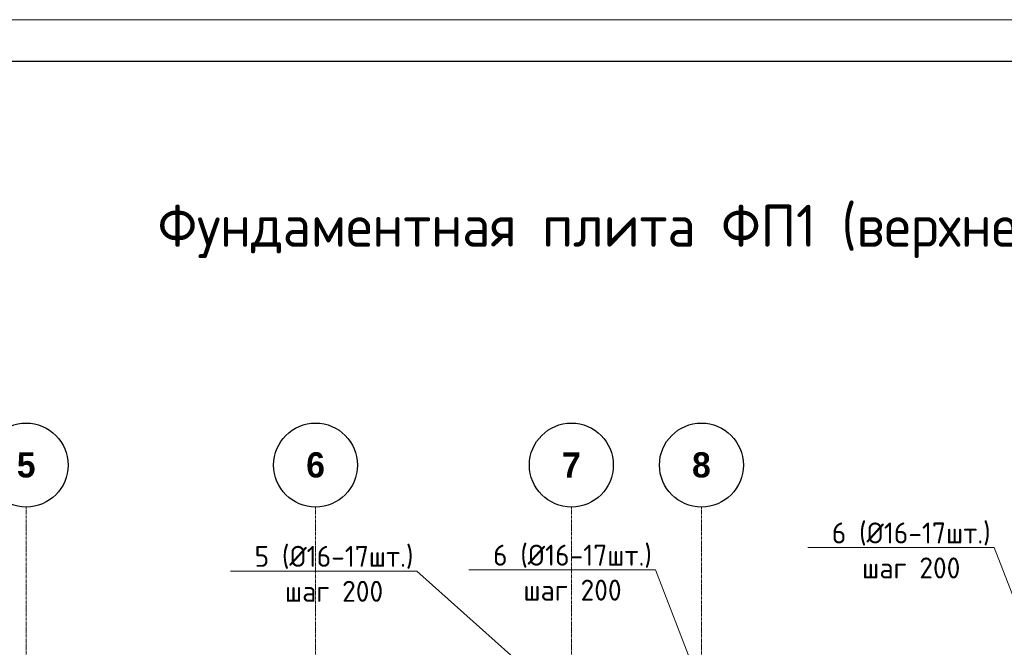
# Model space of a CAD drawing. Header units: millimetres. Extents: x -56135 to 1694203, y -446411 to -23139.
# Tile 166 of 256: x 778255 to 789993, y -105744 to -98264. Entities that reach past the tile are written whole.
import ezdxf
from ezdxf import colors
from ezdxf.entities.mleader import LeaderData, LeaderLine
from ezdxf.math import Vec2, Vec3

# ---------------------------------------------------------------- set-up
doc = ezdxf.new("R2010")
doc.units = ezdxf.units.MM
doc.linetypes.add('______5', pattern=[1100, 800, -100, 100, -100])
doc.linetypes.add('осевая', pattern=[50.8, 31.75, -6.35, 6.35, -6.35])
for name, color, linetype, lineweight in [('Оси', 40, '______5', 18), ('подоснова', 151, 'Continuous', 5), ('РАЗМЕРЫ', 1, 'Continuous', 9), ('ТОНКИЕ', 7, 'Continuous', 9), ('Узлы', 7, 'Continuous', 0)]:
    doc.layers.add(name, color=color, linetype=linetype, lineweight=lineweight)
doc.layers.add('ТОЛСТЫЕ_ОСНОВНЫЕ', color=6, linetype='Continuous')
doc.styles.add('Century Gothic', font='GOTHIC.TTF')
doc.styles.add('GOST-2.304_Type-B', font='GOST_Common.ttf')

# ---------------------------------------------------------------- blocks, each defined once
blk = doc.blocks.new('NSY101')
at = {"color": 0, "linetype": 'ByBlock', "lineweight": -2}
blk.add_circle((0, 0), 50, dxfattribs=at)
blk = doc.blocks.new('оси 2.2-2.3')
at = {"layer": 'Оси', "color": 16, "linetype": 'осевая', "lineweight": 0, "transparency": 33554687}
for p, q in [((487804.9, -104267.9), (487804.9, -134893.5)), ((491254.9, -104267.9), (491254.9, -134893.5)), ((494304.9, -104267.9), (494304.9, -134893.5)), ((495854.9, -104267.9), (495854.9, -134893.5))]:
    blk.add_line(p, q, dxfattribs=at)
at = {"layer": 'Оси', "color": 16, "linetype": 'Continuous', "lineweight": 25, "transparency": 33554687, "xscale": 9.999999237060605, "yscale": 9.999999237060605, "zscale": 9.999999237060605}
for p in [(487804.4, -103767.9), (491254.4, -103767.9), (494304.4, -103767.9), (495854.4, -103767.9)]:
    blk.add_blockref('NSY101', p, dxfattribs=at)
at = {"layer": 'Оси', "color": 16, "linetype": 'Continuous', "lineweight": 25, "transparency": 33554687, "char_height": 300, "width": 385, "attachment_point": 5, "style": 'Century Gothic'}
for s, insert in [('\\A1;{\\fCentury Gothic|i0|b1;\\H300.000000;\\W1.000000;\\C16;5}\\P', (487804.4, -103767.9)), ('\\A1;{\\fCentury Gothic|i0|b1;\\H300.000000;\\W1.000000;\\C16;6}\\P', (491254.4, -103767.9)), ('\\A1;{\\fCentury Gothic|i0|b1;\\H300.000000;\\W1.000000;\\C16;7}\\P', (494304.4, -103767.9)), ('\\A1;{\\fCentury Gothic|i0|b1;\\H300.000000;\\W1.000000;\\C16;8}\\P', (495854.4, -103767.9))]:
    blk.add_mtext(s, dxfattribs=dict(at, insert=insert))
blk = doc.blocks.new('*U43')
at = {"layer": 'ТОЛСТЫЕ_ОСНОВНЫЕ', "color": 6}
blk.add_lwpolyline([(20, 5), (886, 5), (886, 415), (20, 415)], close=True, dxfattribs=at)
at = {"layer": 'ТОНКИЕ'}
blk.add_lwpolyline([(0, 0), (891, 0), (891, 420), (0, 420)], close=True, dxfattribs=at)
blk = doc.blocks.new('_None')

msp = doc.modelspace()

# ---------------------------------------------------------------- block references
at = {"xscale": 100, "yscale": 100, "zscale": 100}
msp.add_blockref('*U43', (753807.9, -140263.7), dxfattribs=at)
at = {"layer": 'РАЗМЕРЫ', "color": 1}
msp.add_blockref('оси 2.2-2.3', (290527.8, 196.2), dxfattribs=at)

# ---------------------------------------------------------------- texts
at = {"layer": 'Узлы', "color": 80, "linetype": 'Continuous', "lineweight": 0, "style": 'GOST-2.304_Type-B'}
msp.add_text('Фундаментная плита ФП1 (верхнее армирование по Х)', height=500, dxfattribs=at).set_placement((779900.1, -100969.5))

# ---------------------------------------------------------------- leaders
at = {"layer": 'подоснова', "color": 2, "ltscale": 0.3}
ml = msp.add_multileader_mtext('Standard', dxfattribs=at)
ml.set_content('6 (%%C16-17шт.)\\Pшаг 200', color=2, style='GOST-2.304_Type-B')
ml.set_leader_properties(color=256, linetype='ByLayer', lineweight=15)
ml.set_arrow_properties(name='NONE')
ml.build(insert=Vec2(0, 0))
ml.multileader.update_dxf_attribs({"text_left_attachment_type": 6, "text_right_attachment_type": 6, "dogleg_length": 0.1, "arrow_head_size": 18})
ctx = ml.context
ctx.base_point, ctx.char_height, ctx.arrow_head_size, ctx.landing_gap_size, ctx.plane_origin = Vec3(787896.1, -104556.2), 250, 18, 20, Vec3(782119.9, -104018.2)
ctx.left_attachment, ctx.right_attachment, ctx.text_align_type = 6, 6, 1
notes = []
notes.append((ctx, [(1, (1, 1, 0), (789871.8, -104556.2), (-1, 0), 0.1, [(0, [(790576.8, -106368.8)], 0, [])])]))
ctx.mtext.insert, ctx.mtext.alignment, ctx.mtext.flow_direction = Vec3(788883.9, -104256.2), 2, 5
ml = msp.add_multileader_mtext('Standard', dxfattribs=at)
ml.set_content('5 (%%C16-17шт.)\\Pшаг 200', color=2, style='GOST-2.304_Type-B')
ml.set_leader_properties(color=256, linetype='ByLayer', lineweight=15)
ml.set_arrow_properties(name='NONE')
ml.build(insert=Vec2(0, 0))
ml.multileader.update_dxf_attribs({"text_left_attachment_type": 6, "text_right_attachment_type": 6, "dogleg_length": 0.1, "arrow_head_size": 18})
ctx = ml.context
ctx.base_point, ctx.char_height, ctx.arrow_head_size, ctx.landing_gap_size, ctx.plane_origin = Vec3(781014.7, -104834.8), 250, 18, 20, Vec3(776177.3, -103951)
ctx.left_attachment, ctx.right_attachment, ctx.text_align_type = 6, 6, 1
notes.append((ctx, [(1, (1, 1, 0), (782990.4, -104834.8), (-1, 0), 0.1, [(0, [(784634.2, -106301.6)], 0, [])])]))
ctx.mtext.insert, ctx.mtext.alignment, ctx.mtext.flow_direction = Vec3(782002.5, -104534.8), 2, 5
ml = msp.add_multileader_mtext('Standard', dxfattribs=at)
ml.set_content('6 (%%C16-17шт.)\\Pшаг 200', color=2, style='GOST-2.304_Type-B')
ml.set_leader_properties(color=256, linetype='ByLayer', lineweight=15)
ml.set_arrow_properties(name='NONE')
ml.build(insert=Vec2(0, 0))
ml.multileader.update_dxf_attribs({"text_left_attachment_type": 6, "text_right_attachment_type": 6, "dogleg_length": 0.1, "arrow_head_size": 18})
ctx = ml.context
ctx.base_point, ctx.char_height, ctx.arrow_head_size, ctx.landing_gap_size, ctx.plane_origin = Vec3(783857.4, -104821), 250, 18, 20, Vec3(778081.3, -104283.1)
ctx.left_attachment, ctx.right_attachment, ctx.text_align_type = 6, 6, 1
notes.append((ctx, [(1, (1, 1, 0), (785833.1, -104821), (-1, 0), 0.1, [(0, [(786538.1, -106633.6)], 0, [])])]))
ctx.mtext.insert, ctx.mtext.alignment, ctx.mtext.flow_direction = Vec3(784845.2, -104521), 2, 5
for ctx, leaders in notes:
    for number, flags, end, landing, length, lines in leaders:
        leader = LeaderData()
        leader.index, (leader.has_last_leader_line, leader.has_dogleg_vector, leader.attachment_direction) = number, flags
        leader.last_leader_point, leader.dogleg_vector, leader.dogleg_length = Vec3(end), Vec3(landing), length
        for number, points, colour, breaks in lines:
            line = LeaderLine()
            line.index, line.vertices, line.color, line.breaks = number, Vec3.list(points), colors.encode_raw_color(colour), breaks
            leader.lines.append(line)
        ctx.leaders.append(leader)

doc.saveas('drawing.dxf')
